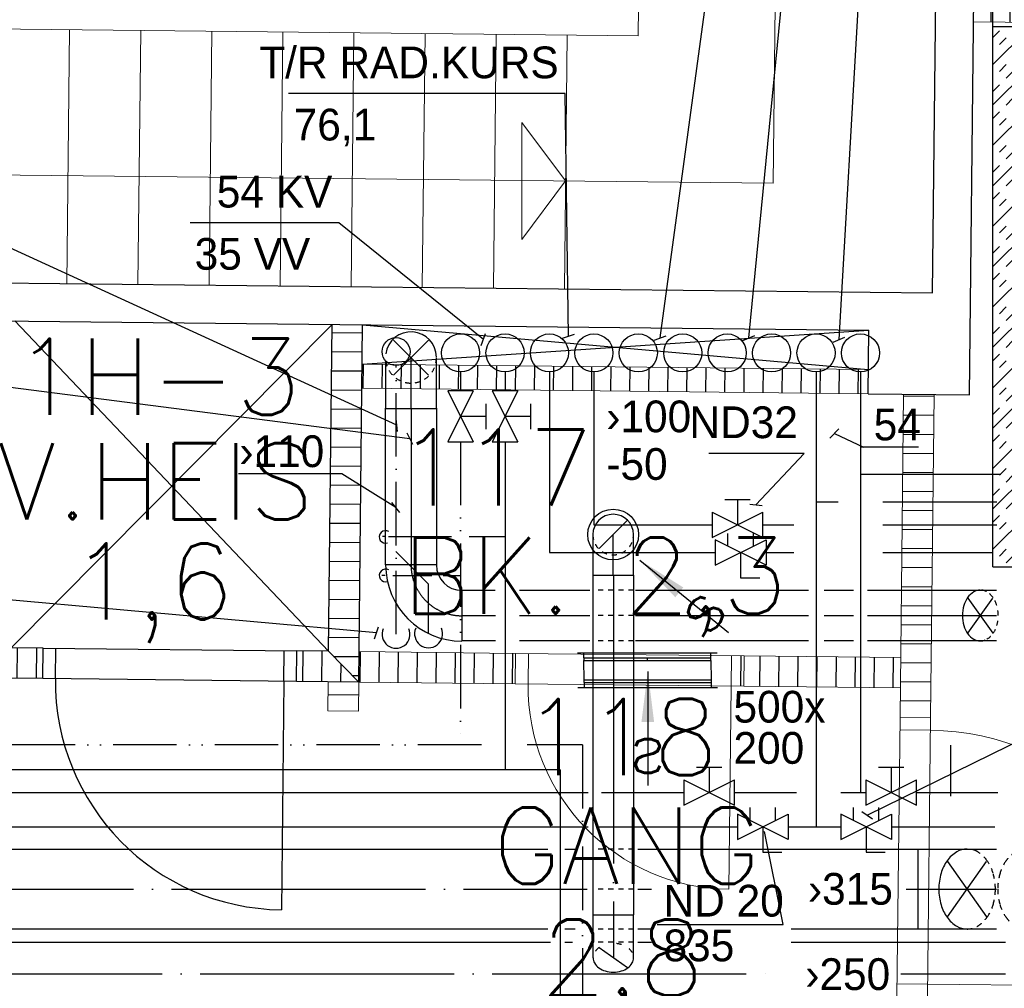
# Model space of a CAD drawing. Header units: millimetres. Extents: x 0 to 84060, y 0 to 52805.
# Tile 48 of 60: x 52435 to 56313, y 44675 to 48490. Entities that reach past the tile are written whole.
import ezdxf
from ezdxf.enums import TextEntityAlignment as Align

# ---------------------------------------------------------------- set-up
doc = ezdxf.new("R2010")
doc.units = ezdxf.units.MM
doc.header["$LTSCALE"] = 50
doc.header["$MEASUREMENT"] = 0
doc.header["$PDMODE"] = 1
for name, pattern in [('2V-CENT', [23, 20, -1.5, 0, -1.5]), ('CENTRUMLINJE', [27, 20, -3, 1, -3]), ('V-GOMD', [0.8, 0.4, -0.4]), ('V-KV', [2, 1, 1]), ('V-SPV', [7, 5, -1, 0, -1]), ('V-V', [2, 1, 1]), ('V-VV', [8, 5, -1, 0, -1, 0, -1])]:
    doc.linetypes.add(name, pattern=pattern)
doc.layers.get('0').update_dxf_attribs({"linetype": 'CONTINUOUS'})
for name, color, linetype in [('20601A200D001$0$243-Dører', 7, 'CONTINUOUS'), ('20601A200D001$0$832-Romtekst', 7, 'CONTINUOUS'), ('20601A200D001$0$A12-HEL4', 251, 'CONTINUOUS'), ('20601A200D001$0$A24-HEL1', 252, 'CONTINUOUS'), ('20601A200D001$0$A24-HEL2', 252, 'CONTINUOUS'), ('20601A200D001$0$A24-SKR1', 251, 'CONTINUOUS'), ('20601A200D001$0$A62-HEL1', 251, 'CONTINUOUS'), ('20601A200D001$0$A62-HEL2', 252, 'CONTINUOUS'), ('20601A200D001$0$A62-SKR1', 7, 'CONTINUOUS'), ('V060-', 3, 'CONTINUOUS'), ('V061-', 1, 'CONTINUOUS'), ('V070-', 3, 'CONTINUOUS'), ('V071-', 1, 'CONTINUOUS'), ('V080-', 3, 'CONTINUOUS'), ('V081', 1, 'CONTINUOUS'), ('V090-', 2, 'CONTINUOUS'), ('V091-', 1, 'CONTINUOUS'), ('V100-', 6, 'CONTINUOUS'), ('V101', 3, 'CONTINUOUS'), ('V101-', 1, 'CONTINUOUS'), ('V110-', 6, 'CONTINUOUS'), ('V111', 3, 'CONTINUOUS'), ('V111-', 1, 'CONTINUOUS'), ('xref', 7, 'CENTRUMLINJE')]:
    doc.layers.add(name, color=color, linetype=linetype)
doc.styles.add('20601A200D001$0$STANDARD', font='ROMANS.SHX')
doc.styles.add('FISO', font='fiso')
doc.styles.add('ISO', font='ISO')
doc.styles.add('SIMPLEX', font='SIMPLEX')

# ---------------------------------------------------------------- blocks, each defined once
blk = doc.blocks.new('CBOJ90_NB', base_point=(86107.402, 31352.24))
at = {"color": 0, "linetype": 'ByBlock'}
blk.add_line((86106.402, 31352.24), (86107.402, 31352.24), dxfattribs=at)
blk = doc.blocks.new('FLCG90', base_point=(0, 3))
at = {"color": 1, "linetype": 'V-GOMD'}
blk.add_line((-0.346, 2.654), (0.346, 3.346), dxfattribs=at)
blk = doc.blocks.new('TLCG45', base_point=(6, 5))
at = {"color": 1, "linetype": 'V-GOMD'}
for p, q in [((5.756, 5.346), (6.244, 4.654)), ((5.756, 4.654), (6.244, 5.346))]:
    blk.add_line(p, q, dxfattribs=at)
blk = doc.blocks.new('CBOJ45_N', base_point=(16234.561, 22609))
at = {"color": 0, "linetype": 'ByBlock'}
blk.add_line((16233.5, 22609), (16234.561, 22609), dxfattribs=at)
blk = doc.blocks.new('FLCG45', base_point=(6, 3))
at = {"color": 1, "linetype": 'V-GOMD'}
blk.add_line((5.756, 2.654), (6.244, 3.346), dxfattribs=at)
blk = doc.blocks.new('CIRC_P', base_point=(16254, 22587))
blk.add_circle((16254, 22587), 0.5)
blk = doc.blocks.new('V420', base_point=(455, 404.5))
blk.add_line((455, 404.5), (464, 404.5))
blk.add_solid([(455, 404.5), (459, 405), (459, 404)])
blk = doc.blocks.new('V422', base_point=(16230, 22585))
blk.add_blockref('V420', (16230, 22585))
at = {"style": 'SIMPLEX'}
blk.add_text('s', height=4, rotation=90, dxfattribs=at).set_placement((16238, 22585), align=Align.CENTER)
blk = doc.blocks.new('VUN')
at = {"color": 0}
blk.add_circle((0, 0), 0.5, dxfattribs=at)
blk = doc.blocks.new('CBOJ90_PB', base_point=(86107, 31352))
at = {"color": 0, "linetype": 'ByBlock'}
blk.add_arc((86106, 31353), 1, 270, 360, dxfattribs=at)
blk = doc.blocks.new('KBOJ90_PB', base_point=(86107, 31352))
at = {"color": 0, "linetype": 'ByBlock'}
for p, q in [((86106.5, 31353), (86107.5, 31353)), ((86106, 31352.5), (86106, 31351.5))]:
    blk.add_line(p, q, dxfattribs=at)
for radius in [1.5, 0.5]:
    blk.add_arc((86106, 31353), radius, 270, 360, dxfattribs=at)
blk = doc.blocks.new('3BOJ90_PB', base_point=(86107, 31352))
for p in [(86107, 31353), (86106, 31352)]:
    blk.add_point(p)
at = {"color": 1, "linetype": '2V-CENT'}
blk.add_blockref('CBOJ90_PB', (86107, 31352), dxfattribs=at)
at = {"color": 0, "linetype": 'ByBlock'}
blk.add_blockref('KBOJ90_PB', (86107, 31352), dxfattribs=at)
at = {"style": 'ISO', "flags": 3}
blk.add_attdef('0', (86107, 31352), '', height=1, dxfattribs=at)
blk = doc.blocks.new('VAGG_P', base_point=(16250.5, 22586.5))
for p, q in [((16250, 22587.5), (16251, 22587.5)), ((16250, 22587.5), (16250, 22586.5)), ((16251, 22587.5), (16251, 22586.5))]:
    blk.add_line(p, q)
at = {"color": 6}
blk.add_line((16249.95, 22586.5), (16251.05, 22586.5), dxfattribs=at)
blk = doc.blocks.new('V421', base_point=(455.5, 404.5))
at = {"rotation": 180}
blk.add_blockref('V420', (464.5, 404.5), dxfattribs=at)
blk = doc.blocks.new('V423', base_point=(16230, 22583))
blk.add_blockref('V421', (16230, 22583))
at = {"style": 'SIMPLEX'}
blk.add_text('s', height=4, rotation=270, dxfattribs=at).set_placement((16231, 22583), align=Align.CENTER)
blk = doc.blocks.new('C3A', base_point=(16246, 22590.5))
at = {"color": 0, "linetype": 'ByBlock'}
blk.add_line((16247, 22590.5), (16246, 22590.5), dxfattribs=at)
blk = doc.blocks.new('K3A', base_point=(16246, 22590.5))
at = {"color": 0, "linetype": 'ByBlock'}
for p, q in [((16246, 22591), (16247, 22591)), ((16247, 22591), (16247, 22590)), ((16247, 22590), (16246, 22590))]:
    blk.add_line(p, q, dxfattribs=at)
blk = doc.blocks.new('33A', base_point=(16246, 22590.5))
blk.add_point((16247, 22590.5))
at = {"color": 0, "linetype": 'ByBlock'}
blk.add_blockref('K3A', (16246, 22590.5), dxfattribs=at)
at = {"color": 1, "linetype": '2V-CENT'}
blk.add_blockref('C3A', (16246, 22590.5), dxfattribs=at)
at = {"style": 'SIMPLEX', "flags": 3}
blk.add_attdef('0', (16246, 22590.5), '', height=1, dxfattribs=at)
blk = doc.blocks.new('*X134')
at = {"color": 0}
for p, q in [((56268.3, 47995.2), (56736.4, 48463.3)), ((56268.3, 48154.3), (56577.3, 48463.3)), ((56268.3, 48313.4), (56418.2, 48463.3)), ((56268.3, 48419.5), (56294.5, 48445.7)), ((56347.6, 48445.7), (56365.2, 48463.3)), ((56453.6, 48445.7), (56471.3, 48463.3)), ((56480.2, 48419.1), (56506.7, 48445.7)), ((56586.2, 48419.1), (56612.7, 48445.7)), ((56665.8, 48445.7), (56683.4, 48463.3)), ((56294.5, 48392.6), (56321.1, 48419.1)), ((56400.6, 48392.6), (56427.1, 48419.1)), ((56612.7, 48392.6), (56639.3, 48419.1)), ((56718.8, 48392.6), (56745.3, 48419.1)), ((56347.6, 48339.6), (56374.1, 48366.1)), ((56427.1, 48366.1), (56453.6, 48392.6)), ((56533.2, 48366.1), (56559.7, 48392.6)), ((56559.7, 48339.6), (56586.2, 48366.1)), ((56665.8, 48339.6), (56692.3, 48366.1)), ((56745.3, 48366.1), (56768.3, 48389.1)), ((56268.3, 47836.1), (56768.3, 48336.1)), ((56374.1, 48313.1), (56400.6, 48339.6)), ((56480.2, 48313.1), (56506.7, 48339.6)), ((56692.3, 48313.1), (56718.8, 48339.6)), ((56294.5, 48286.6), (56321.1, 48313.1)), ((56321.1, 48260), (56347.6, 48286.6)), ((56427.1, 48260), (56453.6, 48286.6)), ((56506.7, 48286.6), (56533.2, 48313.1)), ((56612.7, 48286.6), (56639.3, 48313.1)), ((56639.3, 48260), (56665.8, 48286.6)), ((56453.6, 48233.5), (56480.2, 48260)), ((56559.7, 48233.5), (56586.2, 48260)), ((56745.3, 48260), (56768.3, 48283.1)), ((56268.3, 48207.3), (56294.5, 48233.5)), ((56374.1, 48207), (56400.6, 48233.5)), ((56400.6, 48180.5), (56427.1, 48207)), ((56506.7, 48180.5), (56533.2, 48207)), ((56586.2, 48207), (56612.7, 48233.5)), ((56692.3, 48207), (56718.8, 48233.5)), ((56718.8, 48180.5), (56745.3, 48207)), ((56268.3, 47677), (56768.3, 48177)), ((56321.1, 48154), (56347.6, 48180.5)), ((56533.2, 48154), (56559.7, 48180.5)), ((56639.3, 48154), (56665.8, 48180.5)), ((56347.6, 48127.5), (56374.1, 48154)), ((56453.6, 48127.5), (56480.2, 48154)), ((56665.8, 48127.5), (56692.3, 48154)), ((56268.3, 48101.3), (56294.5, 48127.5)), ((56294.5, 48074.4), (56321.1, 48100.9)), ((56400.6, 48074.4), (56427.1, 48100.9)), ((56480.2, 48100.9), (56506.7, 48127.5)), ((56586.2, 48100.9), (56612.7, 48127.5)), ((56612.7, 48074.4), (56639.3, 48100.9)), ((56718.8, 48074.4), (56745.3, 48100.9)), ((56427.1, 48047.9), (56453.6, 48074.4)), ((56533.2, 48047.9), (56559.7, 48074.4)), ((56745.3, 48047.9), (56768.3, 48070.9)), ((56268.3, 47517.9), (56768.3, 48017.9)), ((56347.6, 48021.4), (56374.1, 48047.9)), ((56374.1, 47994.9), (56400.6, 48021.4)), ((56480.2, 47994.9), (56506.7, 48021.4)), ((56559.7, 48021.4), (56586.2, 48047.9)), ((56665.8, 48021.4), (56692.3, 48047.9)), ((56692.3, 47994.9), (56718.8, 48021.4)), ((56294.5, 47968.4), (56321.1, 47994.9)), ((56506.7, 47968.4), (56533.2, 47994.9)), ((56612.7, 47968.4), (56639.3, 47994.9)), ((56321.1, 47941.8), (56347.6, 47968.4)), ((56427.1, 47941.8), (56453.6, 47968.4)), ((56453.6, 47915.3), (56480.2, 47941.8)), ((56559.7, 47915.3), (56586.2, 47941.8)), ((56639.3, 47941.8), (56665.8, 47968.4)), ((56745.3, 47941.8), (56768.3, 47964.9)), ((56268.3, 47889.1), (56294.5, 47915.3)), ((56374.1, 47888.8), (56400.6, 47915.3)), ((56586.2, 47888.8), (56612.7, 47915.3)), ((56692.3, 47888.8), (56718.8, 47915.3)), ((56268.3, 47358.8), (56768.3, 47858.8)), ((56321.1, 47835.8), (56347.6, 47862.3)), ((56400.6, 47862.3), (56427.1, 47888.8)), ((56506.7, 47862.3), (56533.2, 47888.8)), ((56533.2, 47835.8), (56559.7, 47862.3)), ((56639.3, 47835.8), (56665.8, 47862.3)), ((56718.8, 47862.3), (56745.3, 47888.8)), ((56347.6, 47809.3), (56374.1, 47835.8)), ((56453.6, 47809.3), (56480.2, 47835.8)), ((56665.8, 47809.3), (56692.3, 47835.8)), ((56268.3, 47783.1), (56294.5, 47809.3)), ((56294.5, 47756.2), (56321.1, 47782.7)), ((56400.6, 47756.2), (56427.1, 47782.7)), ((56480.2, 47782.7), (56506.7, 47809.3)), ((56586.2, 47782.7), (56612.7, 47809.3)), ((56612.7, 47756.2), (56639.3, 47782.7)), ((56718.8, 47756.2), (56745.3, 47782.7)), ((56427.1, 47729.7), (56453.6, 47756.2)), ((56533.2, 47729.7), (56559.7, 47756.2)), ((56745.3, 47729.7), (56768.3, 47752.7)), ((56347.6, 47703.2), (56374.1, 47729.7)), ((56374.1, 47676.7), (56400.6, 47703.2)), ((56480.2, 47676.7), (56506.7, 47703.2)), ((56559.7, 47703.2), (56586.2, 47729.7)), ((56665.8, 47703.2), (56692.3, 47729.7)), ((56692.3, 47676.7), (56718.8, 47703.2)), ((56268.3, 47199.7), (56768.3, 47699.7)), ((56294.5, 47650.2), (56321.1, 47676.7)), ((56506.7, 47650.2), (56533.2, 47676.7)), ((56612.7, 47650.2), (56639.3, 47676.7)), ((56321.1, 47623.6), (56347.6, 47650.2)), ((56427.1, 47623.6), (56453.6, 47650.2)), ((56639.3, 47623.6), (56665.8, 47650.2)), ((56745.3, 47623.6), (56768.3, 47646.7)), ((56268.3, 47570.9), (56294.5, 47597.1)), ((56374.1, 47570.6), (56400.6, 47597.1)), ((56453.6, 47597.1), (56480.2, 47623.6)), ((56559.7, 47597.1), (56586.2, 47623.6)), ((56586.2, 47570.6), (56612.7, 47597.1)), ((56692.3, 47570.6), (56718.8, 47597.1)), ((56400.6, 47544.1), (56427.1, 47570.6)), ((56506.7, 47544.1), (56533.2, 47570.6)), ((56718.8, 47544.1), (56745.3, 47570.6)), ((56268.3, 47040.6), (56768.3, 47540.6)), ((56321.1, 47517.6), (56347.6, 47544.1)), ((56347.6, 47491.1), (56374.1, 47517.6)), ((56453.6, 47491.1), (56480.2, 47517.6)), ((56533.2, 47517.6), (56559.7, 47544.1)), ((56639.3, 47517.6), (56665.8, 47544.1)), ((56665.8, 47491.1), (56692.3, 47517.6)), ((56268.3, 47464.9), (56294.5, 47491.1)), ((56480.2, 47464.5), (56506.7, 47491.1)), ((56586.2, 47464.5), (56612.7, 47491.1)), ((56294.5, 47438), (56321.1, 47464.5)), ((56400.6, 47438), (56427.1, 47464.5)), ((56427.1, 47411.5), (56453.6, 47438)), ((56533.2, 47411.5), (56559.7, 47438)), ((56612.7, 47438), (56639.3, 47464.5)), ((56718.8, 47438), (56745.3, 47464.5)), ((56745.3, 47411.5), (56768.3, 47434.5)), ((56347.6, 47385), (56374.1, 47411.5)), ((56559.7, 47385), (56586.2, 47411.5)), ((56665.8, 47385), (56692.3, 47411.5)), ((56268.3, 46881.5), (56768.3, 47381.5)), ((56294.5, 47332), (56321.1, 47358.5)), ((56374.1, 47358.5), (56400.6, 47385)), ((56480.2, 47358.5), (56506.7, 47385)), ((56506.7, 47332), (56533.2, 47358.5)), ((56612.7, 47332), (56639.3, 47358.5)), ((56692.3, 47358.5), (56718.8, 47385)), ((56321.1, 47305.4), (56347.6, 47332)), ((56427.1, 47305.4), (56453.6, 47332)), ((56639.3, 47305.4), (56665.8, 47332)), ((56745.3, 47305.4), (56768.3, 47328.5)), ((56268.3, 47252.7), (56294.5, 47278.9)), ((56374.1, 47252.4), (56400.6, 47278.9)), ((56453.6, 47278.9), (56480.2, 47305.4)), ((56559.7, 47278.9), (56586.2, 47305.4)), ((56586.2, 47252.4), (56612.7, 47278.9)), ((56692.3, 47252.4), (56718.8, 47278.9)), ((56400.6, 47225.9), (56427.1, 47252.4)), ((56506.7, 47225.9), (56533.2, 47252.4)), ((56718.8, 47225.9), (56745.3, 47252.4)), ((56268.3, 46722.4), (56768.3, 47222.4)), ((56321.1, 47199.4), (56347.6, 47225.9)), ((56347.6, 47172.9), (56374.1, 47199.4)), ((56453.6, 47172.9), (56480.2, 47199.4)), ((56533.2, 47199.4), (56559.7, 47225.9)), ((56639.3, 47199.4), (56665.8, 47225.9)), ((56665.8, 47172.9), (56692.3, 47199.4)), ((56268.3, 47146.7), (56294.5, 47172.9)), ((56480.2, 47146.3), (56506.7, 47172.9)), ((56586.2, 47146.3), (56612.7, 47172.9)), ((56294.5, 47119.8), (56321.1, 47146.3)), ((56400.6, 47119.8), (56427.1, 47146.3)), ((56612.7, 47119.8), (56639.3, 47146.3)), ((56718.8, 47119.8), (56745.3, 47146.3)), ((56347.6, 47066.8), (56374.1, 47093.3)), ((56427.1, 47093.3), (56453.6, 47119.8)), ((56533.2, 47093.3), (56559.7, 47119.8)), ((56559.7, 47066.8), (56586.2, 47093.3)), ((56665.8, 47066.8), (56692.3, 47093.3)), ((56745.3, 47093.3), (56768.3, 47116.3)), ((56268.3, 46563.3), (56768.3, 47063.3)), ((56374.1, 47040.3), (56400.6, 47066.8)), ((56480.2, 47040.3), (56506.7, 47066.8)), ((56692.3, 47040.3), (56718.8, 47066.8)), ((56294.5, 47013.8), (56321.1, 47040.3)), ((56321.1, 46987.2), (56347.6, 47013.8)), ((56427.1, 46987.2), (56453.6, 47013.8)), ((56506.7, 47013.8), (56533.2, 47040.3)), ((56612.7, 47013.8), (56639.3, 47040.3)), ((56639.3, 46987.2), (56665.8, 47013.8)), ((56745.3, 46987.2), (56768.3, 47010.3)), ((56453.6, 46960.7), (56480.2, 46987.2)), ((56559.7, 46960.7), (56586.2, 46987.2)), ((56268.3, 46934.5), (56294.5, 46960.7)), ((56374.1, 46934.2), (56400.6, 46960.7)), ((56400.6, 46907.7), (56427.1, 46934.2)), ((56506.7, 46907.7), (56533.2, 46934.2)), ((56586.2, 46934.2), (56612.7, 46960.7)), ((56692.3, 46934.2), (56718.8, 46960.7)), ((56718.8, 46907.7), (56745.3, 46934.2)), ((56268.3, 46404.2), (56768.3, 46904.2)), ((56321.1, 46881.2), (56347.6, 46907.7)), ((56533.2, 46881.2), (56559.7, 46907.7)), ((56639.3, 46881.2), (56665.8, 46907.7)), ((56268.3, 46828.5), (56294.5, 46854.7)), ((56347.6, 46854.7), (56374.1, 46881.2)), ((56453.6, 46854.7), (56480.2, 46881.2)), ((56480.2, 46828.1), (56506.7, 46854.7)), ((56586.2, 46828.1), (56612.7, 46854.7)), ((56665.8, 46854.7), (56692.3, 46881.2)), ((56294.5, 46801.6), (56321.1, 46828.1)), ((56400.6, 46801.6), (56427.1, 46828.1)), ((56612.7, 46801.6), (56639.3, 46828.1)), ((56718.8, 46801.6), (56745.3, 46828.1)), ((56347.6, 46748.6), (56374.1, 46775.1)), ((56427.1, 46775.1), (56453.6, 46801.6)), ((56533.2, 46775.1), (56559.7, 46801.6)), ((56559.7, 46748.6), (56586.2, 46775.1)), ((56665.8, 46748.6), (56692.3, 46775.1)), ((56745.3, 46775.1), (56768.3, 46798.1)), ((56357.9, 46334.6), (56768.3, 46745.1)), ((56374.1, 46722.1), (56400.6, 46748.6)), ((56480.2, 46722.1), (56506.7, 46748.6)), ((56692.3, 46722.1), (56718.8, 46748.6)), ((56294.5, 46695.6), (56321.1, 46722.1)), ((56321.1, 46669), (56347.6, 46695.6)), ((56427.1, 46669), (56453.6, 46695.6)), ((56506.7, 46695.6), (56533.2, 46722.1)), ((56612.7, 46695.6), (56639.3, 46722.1)), ((56639.3, 46669), (56665.8, 46695.6)), ((56453.6, 46642.5), (56480.2, 46669)), ((56559.7, 46642.5), (56586.2, 46669)), ((56745.3, 46669), (56768.3, 46692.1)), ((56268.3, 46616.3), (56294.5, 46642.5)), ((56374.1, 46616), (56400.6, 46642.5)), ((56586.2, 46616), (56612.7, 46642.5)), ((56692.3, 46616), (56718.8, 46642.5)), ((56321.1, 46563), (56347.6, 46589.5)), ((56400.6, 46589.5), (56427.1, 46616)), ((56506.7, 46589.5), (56533.2, 46616)), ((56516.9, 46334.6), (56768.3, 46586)), ((56533.2, 46563), (56559.7, 46589.5)), ((56639.3, 46563), (56665.8, 46589.5)), ((56718.8, 46589.5), (56745.3, 46616)), ((56347.6, 46536.5), (56374.1, 46563)), ((56453.6, 46536.5), (56480.2, 46563)), ((56665.8, 46536.5), (56692.3, 46563)), ((56268.3, 46510.3), (56294.5, 46536.5)), ((56294.5, 46483.4), (56321.1, 46509.9)), ((56400.6, 46483.4), (56427.1, 46509.9)), ((56480.2, 46509.9), (56506.7, 46536.5)), ((56586.2, 46509.9), (56612.7, 46536.5)), ((56612.7, 46483.4), (56639.3, 46509.9)), ((56718.8, 46483.4), (56745.3, 46509.9)), ((56427.1, 46456.9), (56453.6, 46483.4)), ((56533.2, 46456.9), (56559.7, 46483.4)), ((56745.3, 46456.9), (56768.3, 46479.9)), ((56347.6, 46430.4), (56374.1, 46456.9)), ((56374.1, 46403.9), (56400.6, 46430.4)), ((56480.2, 46403.9), (56506.7, 46430.4)), ((56559.7, 46430.4), (56586.2, 46456.9)), ((56665.8, 46430.4), (56692.3, 46456.9)), ((56676, 46334.6), (56768.3, 46426.9)), ((56692.3, 46403.9), (56718.8, 46430.4)), ((56294.5, 46377.4), (56321.1, 46403.9)), ((56506.7, 46377.4), (56533.2, 46403.9)), ((56612.7, 46377.4), (56639.3, 46403.9)), ((56321.1, 46350.8), (56347.6, 46377.4)), ((56427.1, 46350.8), (56453.6, 46377.4)), ((56463.9, 46334.6), (56480.2, 46350.8)), ((56570, 46334.6), (56586.2, 46350.8)), ((56639.3, 46350.8), (56665.8, 46377.4)), ((56745.3, 46350.8), (56768.3, 46373.9))]:
    blk.add_line(p, q, dxfattribs=at)
blk = doc.blocks.new('*X166')
at = {"color": 0}
for p, q in [((67860.9, 47038.4), (67862, 47133.4)), ((67935.9, 47037.5), (67937, 47132.5)), ((68010.9, 47036.7), (68012, 47131.7)), ((68085.9, 47035.9), (68086.9, 47130.9)), ((68160.9, 47035.1), (68161.9, 47130.1)), ((68235.9, 47034.3), (68236.9, 47129.3)), ((68310.9, 47033.5), (68311.9, 47128.4)), ((68385.9, 47032.6), (68386.9, 47127.6)), ((68460.9, 47031.8), (68461.9, 47126.8)), ((68535.9, 47031), (68536.9, 47126)), ((68610.9, 47030.2), (68611.9, 47125.2)), ((68685.9, 47029.4), (68686.9, 47124.4)), ((68760.9, 47028.5), (68761.9, 47123.5)), ((68835.9, 47027.7), (68836.9, 47122.7)), ((68910.9, 47026.9), (68911.9, 47121.9)), ((68985.9, 47026.1), (68986.9, 47121.1)), ((69060.9, 47025.3), (69061.9, 47120.3)), ((69135.8, 47024.5), (69136.9, 47119.5)), ((69210.8, 47023.6), (69211.9, 47118.6)), ((69285.8, 47022.8), (69286.9, 47117.8)), ((69360.8, 47022), (69361.9, 47117)), ((69435.8, 47021.2), (69436.9, 47116.2)), ((69510.8, 47020.4), (69511.9, 47115.4)), ((69585.8, 47019.5), (69586.9, 47114.5)), ((69660.8, 47018.7), (69661.9, 47113.7)), ((69735.8, 47017.9), (69736.8, 47112.9)), ((69810.8, 47017.1), (69811.8, 47112.1))]:
    blk.add_line(p, q, dxfattribs=at)
blk = doc.blocks.new('*X168')
at = {"color": 0}
for p, q in [((69989.2, 47008), (70109.2, 47006.7)), ((69988.3, 46933), (70108.3, 46931.7)), ((69987.5, 46858), (70107.5, 46856.7)), ((69986.7, 46783), (70106.7, 46781.7)), ((69985.9, 46708), (70105.9, 46706.7)), ((69985.1, 46633), (70105.1, 46631.7)), ((69984.3, 46558), (70104.2, 46556.7)), ((69983.4, 46483), (70103.4, 46481.7)), ((69982.6, 46408), (70102.6, 46406.7)), ((69981.8, 46333), (70101.8, 46331.7)), ((69981, 46258), (70101, 46256.7)), ((69980.2, 46183), (70100.2, 46181.7)), ((69979.3, 46108.1), (70099.3, 46106.7)), ((69978.5, 46033.1), (70098.5, 46031.7)), ((69977.7, 45958.1), (70097.7, 45956.8)), ((69976.9, 45883.1), (70096.9, 45881.8)), ((69976.1, 45808.1), (70096.1, 45806.8))]:
    blk.add_line(p, q, dxfattribs=at)
blk = doc.blocks.new('*X170')
at = {"color": 0}
for p, q in [((67722.8, 45832.6), (67842.8, 45831.3)), ((67709.7, 44632.7), (67829.7, 44631.4)), ((67708.9, 44557.7), (67828.8, 44556.4))]:
    blk.add_line(p, q, dxfattribs=at)
blk = doc.blocks.new('*X173')
at = {"color": 0}
for p, q in [((67738.3, 47257.6), (67858.3, 47256.3)), ((67737.5, 47182.6), (67857.5, 47181.3)), ((67736.7, 47107.6), (67856.7, 47106.3)), ((67735.8, 47032.6), (67855.8, 47031.3)), ((67735, 46957.6), (67855, 46956.3)), ((67734.2, 46882.6), (67854.2, 46881.3)), ((67733.4, 46807.6), (67853.4, 46806.3)), ((67732.6, 46732.6), (67852.6, 46731.3)), ((67731.8, 46657.6), (67851.8, 46656.3)), ((67730.9, 46582.6), (67850.9, 46581.3)), ((67730.1, 46507.6), (67850.1, 46506.3)), ((67729.3, 46432.6), (67849.3, 46431.3)), ((67728.5, 46357.6), (67848.5, 46356.3)), ((67727.7, 46282.6), (67847.7, 46281.3)), ((67726.9, 46207.6), (67846.8, 46206.3)), ((67726, 46132.6), (67846, 46131.3)), ((67725.2, 46057.6), (67845.2, 46056.3)), ((67744, 45982.4), (67844.4, 45981.3)), ((67818.2, 45906.6), (67843.6, 45906.3))]:
    blk.add_line(p, q, dxfattribs=at)
blk = doc.blocks.new('*X174')
at = {"color": 0}
for p, q in [((66498.4, 45895.7), (66499.7, 46015.6)), ((66573.4, 45894.8), (66574.7, 46014.8)), ((67623.3, 45883.4), (67624.6, 46003.4)), ((67698.3, 45882.6), (67699.6, 46002.6)), ((66423.4, 45896.5), (66424.1, 45966.5)), ((67773.3, 45881.7), (67774.1, 45951.7))]:
    blk.add_line(p, q, dxfattribs=at)
blk = doc.blocks.new('*X175')
at = {"color": 0}
for p, q in [((67848.3, 45880.9), (67849.6, 46000.9)), ((67923.3, 45880.1), (67924.6, 46000.1)), ((67998.3, 45879.3), (67999.6, 45999.3)), ((68073.3, 45878.5), (68074.6, 45998.5)), ((68148.3, 45877.7), (68149.6, 45997.7)), ((68223.3, 45876.8), (68224.6, 45996.8)), ((68298.3, 45876), (68299.6, 45996)), ((68373.3, 45875.2), (68374.6, 45995.2)), ((68448.3, 45874.4), (68449.6, 45994.4)), ((69348.2, 45864.6), (69349.5, 45984.6)), ((69423.2, 45863.8), (69424.5, 45983.7)), ((69498.2, 45862.9), (69499.5, 45982.9)), ((69573.2, 45862.1), (69574.5, 45982.1)), ((69648.2, 45861.3), (69649.5, 45981.3)), ((69723.2, 45860.5), (69724.5, 45980.5)), ((69798.2, 45859.7), (69799.5, 45979.7)), ((69873.2, 45858.8), (69874.5, 45978.8)), ((69948.2, 45858), (69949.5, 45978))]:
    blk.add_line(p, q, dxfattribs=at)
blk = doc.blocks.new('*X182')
at = {"color": 0}
for p, q in [((70332.4, 48311.5), (70333.7, 48431.5)), ((70407.4, 48310.7), (70408.7, 48430.7)), ((70482.4, 48309.9), (70483.7, 48429.9)), ((70557.4, 48309.1), (70558.7, 48429)), ((70632.4, 48308.2), (70633.7, 48428.2)), ((70707.4, 48307.4), (70708.7, 48427.4)), ((70782.4, 48306.6), (70783.7, 48426.6)), ((70857.4, 48305.8), (70858.7, 48425.8)), ((70932.4, 48305), (70933.7, 48425)), ((71007.3, 48304.1), (71008.7, 48424.1)), ((71082.3, 48303.3), (71083.7, 48423.3)), ((71157.3, 48302.5), (71158.6, 48422.5)), ((71232.3, 48301.7), (71233.6, 48421.7)), ((71307.3, 48300.9), (71308.6, 48420.9)), ((71382.3, 48300.1), (71383.6, 48420.1)), ((71457.3, 48299.2), (71458.6, 48419.2)), ((71532.3, 48298.4), (71533.6, 48418.4)), ((71607.3, 48297.6), (71608.6, 48417.6)), ((71682.3, 48296.8), (71683.6, 48416.8)), ((71757.3, 48296), (71758.6, 48416)), ((71832.3, 48295.2), (71833.6, 48415.1)), ((71907.3, 48294.3), (71908.6, 48414.3)), ((71982.3, 48293.5), (71983.6, 48413.5)), ((72057.3, 48292.7), (72058.6, 48412.7)), ((72132.3, 48291.9), (72133.6, 48411.9)), ((72207.3, 48291.1), (72207.9, 48347.1))]:
    blk.add_line(p, q, dxfattribs=at)
blk = doc.blocks.new('20601A200D001')
at = {"layer": '20601A200D001$0$243-Dører', "linetype": 'Continuous', "lineweight": 0, "ltscale": 1000}
for points in [[(152379.4375, 45994.25), (153279.39062, 45984.4375)], [(152428.125, 45873.71484), (152429.4375, 45993.70703)], [(153228.07812, 45864.98828), (153229.39062, 45984.98047)], [(153278.07812, 45864.44141), (152378.14062, 45874.25781)], [(153228.07812, 45864.98828), (153219.35938, 45065.03516)], [(153881.51562, 44642.78906), (153893.51562, 45742.72266)], [(154013.5, 45741.41406), (154001.51562, 44641.48047)], [(153892.96875, 45692.72656), (154012.96875, 45691.41797)], [(153882.0625, 44692.78516), (154002.0625, 44691.47656)], [(154002.0625, 44691.47656), (155002, 44680.57031)]]:
    blk.add_lwpolyline(points, dxfattribs=at)
at = {"layer": '20601A200D001$0$243-Dører', "color": 7, "linetype": 'Continuous', "lineweight": 0, "ltscale": 1000}
for centre, radius, start, end in [((153228.09815, 45865.00796), 800.02053, 179.37641903, 269.3741349), ((154002.04851, 44691.46673), 1000.01086, 359.37567546, 449.37431043)]:
    blk.add_arc(centre, radius, start, end, dxfattribs=at)
at = {"layer": '20601A200D001$0$A12-HEL4'}
for p, q in [((154021.74727, 47413.92507), (154049.01218, 49913.77639)), ((154167.37596, 47012.31296), (154199.00326, 49912.1405)), ((149622.00894, 47461.91131), (154021.74727, 47413.92507)), ((149620.37305, 47311.92023), (153770.12624, 47266.66048)), ((153767.39975, 47016.67535), (153770.12624, 47266.66048)), ((153767.39975, 47016.67535), (154167.37596, 47012.31296))]:
    blk.add_line(p, q, dxfattribs=at)
at = {"layer": '20601A200D001$0$A24-HEL1'}
for p, q in [((151776.79812, 47288.40094), (153768.43582, 47111.6697)), ((151775.1077, 47133.41016), (153770.12624, 47266.66048))]:
    blk.add_line(p, q, dxfattribs=at)
at = {"layer": '20601A200D001$0$A24-HEL1', "linetype": 'Continuous', "lineweight": 0, "ltscale": 1000}
for points in [[(152878.875, 49926.53906), (152862.51562, 48426.65625)], [(153409.375, 49250.72656), (153394.04688, 47845.82422)], [(150062.78125, 48457.19141), (152862.51562, 48426.65625)], [(150622.71875, 48451.08203), (150611.8125, 47451.11719)], [(150902.67188, 48448.03125), (150891.76562, 47448.0625)], [(151182.64062, 48444.97656), (151171.73438, 47445.00781)], [(151462.60938, 48441.92188), (151451.70312, 47441.95703)], [(151742.57812, 48438.87109), (151731.67188, 47438.90234)], [(152022.54688, 48435.81641), (152011.64062, 47435.84766)], [(152302.51562, 48432.76172), (152291.60938, 47432.79688)], [(152582.48438, 48429.70703), (152571.57812, 47429.74219)], [(153394.04688, 47845.82422), (150056.5, 47882.22266)]]:
    blk.add_lwpolyline(points, dxfattribs=at)
blk.add_lwpolyline([(152404.20312, 47854.74219), (152404.20312, 48084.74219), (152576.20312, 47854.74219), (152404.20312, 47624.74219)], close=True, dxfattribs=at)
at = {"layer": '20601A200D001$0$A24-HEL2', "color": 7, "linetype": 'Continuous', "lineweight": 0, "ltscale": 1000}
for points in [[(154183.40625, 48482.22656), (156183.28125, 48460.41406)], [(151775.10938, 47133.41016), (153768.4375, 47111.66797)], [(151774.07812, 47038.41406), (153767.40625, 47016.67578)], [(153893.51562, 45742.72266), (153907.39062, 47015.14844)], [(154013.5, 45741.41406), (154027.39062, 47013.83984)], [(152379.4375, 45994.25), (151762.75, 46000.97656)], [(152378.14062, 45874.25781), (152379.4375, 45994.25)], [(153278.07812, 45864.44141), (153279.39062, 45984.4375)], [(153896.07812, 45977.71094), (153279.39062, 45984.4375)], [(151641.45312, 45882.29297), (151640.20312, 45767.30078)], [(151761.45312, 45880.98438), (151760.1875, 45765.99219)], [(152378.14062, 45874.25781), (151761.45312, 45880.98438)], [(153894.76562, 45857.71875), (153278.07812, 45864.44141)], [(151640.20312, 45767.30078), (151760.1875, 45765.99219)], [(153893.51562, 45742.72266), (154013.5, 45741.41406)]]:
    blk.add_lwpolyline(points, dxfattribs=at)
at = {"layer": '20601A200D001$0$A62-HEL1'}
for p, q in [((151656.80526, 47289.70965), (150392.83817, 46015.91868)), ((150406.8796, 47303.34211), (151642.76406, 46002.30693)), ((150517.83074, 46014.55543), (151517.77126, 46003.64947)), ((150566.51905, 45894.01727), (150567.82776, 46014.01013)), ((151466.46552, 45884.2019), (151467.77424, 46004.19477)), ((151516.46255, 45883.6566), (150516.52202, 45894.56257)), ((151466.46552, 45884.2019), (151456.65015, 44984.25543))]:
    blk.add_line(p, q, dxfattribs=at)
blk.add_arc((151466.46552, 45884.2019), 900, 179.37512193, 269.37512193, dxfattribs=at)
at = {"layer": '20601A200D001$0$A62-HEL2'}
for p, q in [((151642.76383, 46002.28622), (151656.80526, 47289.70965)), ((151761.44798, 45880.98464), (151776.79812, 47288.40094)), ((150517.83074, 46014.55543), (150392.83817, 46015.91868)), ((150516.52202, 45894.56257), (150517.83074, 46014.55543)), ((151516.46255, 45883.6566), (151517.77126, 46003.64947)), ((151642.76383, 46002.28622), (151517.77126, 46003.64947)), ((150516.52202, 45894.56257), (150271.53659, 45897.23453)), ((151761.44798, 45880.98464), (151516.46255, 45883.6566))]:
    blk.add_line(p, q, dxfattribs=at)
at = {"layer": '20601A200D001$0$A62-SKR1'}
blk.add_line((151642.76383, 46002.28622), (151761.44798, 45880.98464), dxfattribs=at)
at = {"layer": '20601A200D001$0$A24-SKR1', "rotation": 359.9999999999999}
blk.add_blockref('*X182', (83920.00528, 169.96313), dxfattribs=at)
at = {"layer": '20601A200D001$0$A24-SKR1'}
for name in ['*X173', '*X166', '*X168', '*X174', '*X175', '*X170']:
    blk.add_blockref(name, (83918.15156, 0), dxfattribs=at)
at = {"layer": '20601A200D001$0$832-Romtekst', "color": 7, "linetype": 'Continuous', "style": '20601A200D001$0$STANDARD'}
for s, p in [('1H-3', (150402.85403, 46934.24751)), ('117', (151913.71025, 46575.94922)), ('V.HEIS', (150338.35307, 46521.89375)), ('1,6', (150625.48655, 46127.43615)), ('BK. 2,3', (151932.65769, 46150.26806)), ('118', (152406.18468, 45514.70933)), ('GANG', (152289.67204, 45086.73168)), ('2,8', (152477.97319, 44646.47451))]:
    blk.add_text(s, height=300, dxfattribs=at).set_placement(p)

msp = doc.modelspace()

# ---------------------------------------------------------------- linework, layer by layer
at = {"layer": 'V060-', "color": 1, "linetype": 'Continuous'}
for p, q in [((56268.3, 46334.6), (56268.3, 48762.5)), ((56268.3, 48463.3), (56768.3, 48463.3)), ((56268.3, 46334.6), (56768.3, 46334.6))]:
    msp.add_line(p, q, dxfattribs=at)
at = {"layer": 'V060-', "color": 3, "linetype": 'ByBlock'}
for p, q in [((53876.7, 47146.2), (53876.7, 46958.6)), ((54076.7, 46958.6), (54076.7, 47158.6)), ((53876.7, 46958.6), (54076.7, 46958.6)), ((54692.9, 46462), (54692.9, 46302)), ((54852.9, 46302), (54852.9, 46462)), ((54692.9, 46302), (54852.9, 46302)), ((54693.6, 44964.8), (54853.6, 44964.8)), ((54693.6, 44795.1), (54693.6, 44964.8)), ((54853.6, 44795.1), (54853.6, 44964.8))]:
    msp.add_line(p, q, dxfattribs=at)
at = {"layer": 'V060-', "linetype": 'Continuous'}
for p, q in [((53876.7, 46342.3), (53876.7, 46959.6)), ((54076.7, 46959.6), (54076.7, 46342.3)), ((54693.6, 46166.8), (54693.6, 46302.5)), ((54853.6, 46302.5), (54853.6, 46166.8)), ((54176.8, 46243), (54307.6, 46243)), ((54403.9, 46243), (54680.6, 46243)), ((54861.4, 46243), (55542.3, 46243)), ((55604.2, 46243), (55719.7, 46243)), ((55774.5, 46243), (56283, 46243)), ((54693.6, 44964.8), (54693.6, 46166.8)), ((54853.6, 46166.8), (54853.6, 44964.8)), ((54309.7, 46043), (54176.8, 46043)), ((54680.6, 46043), (54404, 46043)), ((55542.3, 46043), (54861.4, 46043)), ((55719.7, 46043), (55604.2, 46043)), ((56283, 46043), (55774.5, 46043)), ((54658.7, 45889.4), (54657.1, 45966.4)), ((55157.1, 45966.4), (55158.7, 45889.4)), ((51883.6, 45223.4), (54515.6, 45223.4)), ((54582.3, 45223.4), (54623.3, 45223.4)), ((54870.2, 45223.4), (56283, 45223.4)), ((54515.6, 44908.4), (51883.6, 44908.4)), ((54623.3, 44908.4), (54582.3, 44908.4)), ((54924.3, 44908.4), (54870.2, 44908.4)), ((56283, 44908.4), (55474.6, 44908.4)), ((51996.5, 44857), (54525.9, 44857)), ((54582.3, 44857), (54613, 44857)), ((54870.2, 44857), (54924.3, 44857)), ((55474.6, 44857), (56318.3, 44857))]:
    msp.add_line(p, q, dxfattribs=at)
at = {"layer": 'V060-', "color": 1, "linetype": '2V-CENT'}
for p, q in [((53976.7, 46959.6), (53976.7, 46342.3)), ((54773.6, 46302.5), (54773.6, 46166.8)), ((54773.6, 46166.8), (54773.6, 44964.8)), ((54176.8, 46143), (54309.5, 46143)), ((54403.9, 46143), (54680.6, 46143)), ((54861.4, 46143), (55542.3, 46143)), ((55604.2, 46143), (55719.7, 46143)), ((55774.5, 46143), (56283, 46143)), ((51883.6, 45065.9), (54671.1, 45065.9)), ((54870.2, 45065.9), (54924.3, 45065.9)), ((55926.3, 45065.9), (56283, 45065.9)), ((51996.5, 44732), (55422.1, 44732)), ((55905.3, 44732), (56318.3, 44732))]:
    msp.add_line(p, q, dxfattribs=at)
at = {"layer": 'V060-', "color": 1, "linetype": 'V-GOMD'}
for p, q in [((54853.6, 46243), (54693.6, 46243)), ((54853.6, 46143), (54693.6, 46143)), ((54853.6, 46043), (54693.6, 46043)), ((54853.6, 45223.4), (54693.6, 45223.4)), ((54853.6, 45065.9), (54693.6, 45065.9)), ((54853.6, 44908.4), (54693.6, 44908.4)), ((54853.6, 44857), (54693.6, 44857))]:
    msp.add_line(p, q, dxfattribs=at)
at = {"layer": 'V060-'}
for p, q in [((56101.8, 45632.1), (56101.8, 45432.1)), ((55973, 45223.4), (55973, 44908.4))]:
    msp.add_line(p, q, dxfattribs=at)
at = {"layer": 'V060-', "color": 3, "linetype": 'Continuous'}
msp.add_lwpolyline([(56219, 46243, 0.133256), (56193.3, 46236, 0.106756), (56169, 46213.7, 0.082828), (56154, 46182.6, 0.071352), (56148.3, 46143, 0.071352), (56154, 46103.4, 0.082828), (56169, 46072.3, 0.106756), (56193.3, 46050, 0.133256), (56219, 46043, 0.133256)], format="xyb", dxfattribs=at)
at = {"layer": 'V060-', "color": 3, "linetype": 'V-GOMD'}
for points in [[(56219, 46043, 0.133256), (56244.7, 46050, 0.106756), (56269, 46072.3, 0.082828), (56284, 46103.4, 0.071352), (56289.7, 46143, 0.071352), (56284, 46182.6, 0.082828), (56269, 46213.7, 0.106756), (56243, 46237.6, 0.15525), (56219, 46243, 0.133256)], [(56167, 44908.4, 0.133256), (56207.4, 44919.4, 0.106756), (56245.7, 44954.5, 0.082828), (56269.4, 45003.5, 0.071352), (56278.3, 45065.9, 0.071352), (56269.4, 45128.3, 0.082828), (56245.7, 45177.3, 0.106756), (56204.7, 45214.9, 0.15525), (56167, 45223.4, 0.133256)]]:
    msp.add_lwpolyline(points, format="xyb", dxfattribs=at)
at = {"layer": 'V060-', "color": 3, "linetype": 'ByBlock'}
for points in [[(56167, 45223.4, 0.133256), (56126.5, 45212.4, 0.106756), (56088.2, 45177.3, 0.082828), (56064.5, 45128.3, 0.071352), (56055.6, 45065.9, 0.071352), (56064.5, 45003.5, 0.082828), (56088.2, 44954.5, 0.106756), (56126.5, 44919.4, 0.133256), (56167, 44908.4, 0.133256)], [(54693.6, 44795.1, 0.133256), (54699.2, 44774.6, 0.106756), (54717, 44755.1, 0.082828), (54741.9, 44743.1, 0.071352), (54773.6, 44738.5, 0.071352), (54805.3, 44743.1, 0.082828), (54830.2, 44755.1, 0.106756), (54848, 44774.6, 0.133256), (54853.6, 44795.1, 0.133256)]]:
    msp.add_lwpolyline(points, format="xyb", dxfattribs=at)
at = {"layer": 'V060-', "color": 1, "linetype": 'V-GOMD'}
msp.add_lwpolyline([(56399, 45223.4, 0.133256), (56358.6, 45212.4, 0.106756), (56320.3, 45177.3, 0.082828), (56296.6, 45128.3, 0.071352), (56287.7, 45065.9, 0.071352), (56296.6, 45003.5, 0.082828), (56320.3, 44954.5, 0.106756), (56358.6, 44919.4, 0.133256), (56399, 44908.4, 0.133256)], format="xyb", dxfattribs=at)
at = {"layer": 'V060-', "linetype": 'Continuous'}
msp.add_arc((53976.7, 47160.6), 100, 0.0001, 172.2988, dxfattribs=at)
at = {"layer": 'V060-', "color": 3, "linetype": 'V-GOMD'}
for centre, radius, start, end in [((53976.7, 47158.6), 100, 187.7012, 359.9999), ((54772.9, 46462), 80, 179.9999, 359.9999), ((54755.7, 44780.5), 66.9, 125.2644, 149.6388), ((54773.6, 44738.9), 112.7, 73.6751, 90), ((54794, 44784), 62.5, 30.3612, 54.7356)]:
    msp.add_arc(centre, radius, start, end, dxfattribs=at)
at = {"layer": 'V060-', "color": 3, "linetype": 'ByBlock'}
msp.add_arc((54772.9, 46462), 80, 359.9999, 539.9999, dxfattribs=at)
at = {"layer": 'V061-'}
for p, q in [((53972.5, 46839.2), (52202, 47066.4)), ((53983.9, 46817), (53961, 46861.4))]:
    msp.add_line(p, q, dxfattribs=at)
at = {"layer": 'V080-', "linetype": 'V-VV'}
for p, q in [((54171.9, 47102.5), (54171.9, 47027.6)), ((54171.9, 46827.6), (54171.9, 45633.4)), ((53875, 46301.1), (53862.3, 46301.1)), ((53905.2, 46301.1), (54058.3, 46301.1)), ((54102.6, 46301.1), (54171.5, 46301.1)), ((54254.1, 45633.4), (52376, 45633.4)), ((54651.5, 45633.4), (54433.6, 45633.4)), ((54651.5, 45633.4), (54651.5, 41938.2))]:
    msp.add_line(p, q, dxfattribs=at)
at = {"layer": 'V080-', "linetype": 'V-KV'}
for p, q in [((54346.9, 47102.5), (54346.9, 47027.6)), ((54346.9, 46827.6), (54346.9, 45535.6)), ((53873.4, 46454.2), (53863.8, 46454.2)), ((53888.3, 46454.2), (54042.9, 46454.2)), ((54104.2, 46454.2), (54136.3, 46454.2)), ((54205.2, 46454.2), (54347.6, 46454.2)), ((54563.7, 45535.6), (51424.1, 45535.6)), ((54563.7, 45535.6), (54563.7, 41876.3))]:
    msp.add_line(p, q, dxfattribs=at)
at = {"layer": 'V080-', "color": 1}
for centre in [(53876.5, 46452.6), (53876.5, 46301.1)]:
    msp.add_arc(centre, 25, 59.8657, 288.7066, dxfattribs=at)
at = {"layer": 'V081'}
for p, q in [((53691.8, 47690.2), (53106.3, 47690.2)), ((54261.5, 47230), (53691.8, 47690.2))]:
    msp.add_line(p, q, dxfattribs=at)
at = {"layer": 'V081', "color": 1}
msp.add_line((54253.3, 47206.4), (54269.8, 47253.5), dxfattribs=at)
at = {"layer": 'V090-', "linetype": 'V-SPV'}
for p, q in [((53917.7, 46069.2), (53917.7, 47127.8)), ((54045.7, 46267), (53917.1, 46395.6)), ((54045.7, 46071), (54045.7, 46267))]:
    msp.add_line(p, q, dxfattribs=at)
at = {"layer": 'V090-', "color": 1}
for centre in [(53917.7, 46069.2), (54045.7, 46071)]:
    msp.add_arc(centre, 55, 156.4953, 383.5047, dxfattribs=at)
at = {"layer": 'V091-'}
for p, q in [((53920.8, 46892.4), (51856.8, 47837.9)), ((53923.2, 46867.5), (53918.5, 46917.3)), ((53703.9, 46700.8), (53296.9, 46700.8)), ((53916.7, 46568.7), (53703.9, 46700.8)), ((53932.6, 46549.5), (53900.8, 46588)), ((53840.6, 46075.1), (51919.9, 46247)), ((53832.9, 46051.3), (53848.2, 46098.9))]:
    msp.add_line(p, q, dxfattribs=at)
at = {"layer": 'V100-', "linetype": 'V-V'}
for p, q in [((54521.9, 47102.5), (54521.9, 46391.5)), ((54696.9, 47102.5), (54696.9, 46499.9)), ((54696.9, 46499.9), (55162.6, 46499.9)), ((55362.6, 46499.9), (55484.4, 46499.9)), ((55834.4, 46499.9), (56283.5, 46499.9)), ((54521.9, 46391.5), (55175, 46391.5)), ((55375, 46391.5), (55484.4, 46391.5)), ((55834.4, 46391.5), (56267.8, 46391.5))]:
    msp.add_line(p, q, dxfattribs=at)
at = {"layer": 'V100-', "color": 1}
for p, q in [((54221.9, 47027.6), (54121.9, 47027.6)), ((54121.9, 47027.6), (54221.9, 46827.6)), ((54221.9, 47027.6), (54121.9, 46827.6)), ((54396.9, 47027.6), (54296.9, 46827.6)), ((54296.9, 47027.6), (54396.9, 46827.6)), ((54396.9, 47027.6), (54296.9, 47027.6)), ((54271.9, 46977.6), (54271.9, 46877.6)), ((54446.9, 46977.6), (54446.9, 46877.6)), ((54271.9, 46927.6), (54171.9, 46927.6)), ((54446.9, 46927.6), (54346.9, 46927.6)), ((54121.9, 46827.6), (54221.9, 46827.6)), ((54296.9, 46827.6), (54396.9, 46827.6)), ((55212.6, 46599.9), (55312.6, 46599.9)), ((55262.6, 46599.9), (55262.6, 46499.9)), ((55162.6, 46549.9), (55162.6, 46449.9)), ((55162.6, 46449.9), (55362.6, 46549.9)), ((55162.6, 46549.9), (55362.6, 46449.9)), ((55362.6, 46449.9), (55362.6, 46549.9)), ((55225, 46416.5), (55225, 46466.5)), ((55325, 46416.5), (55325, 46466.5)), ((55375, 46341.5), (55175, 46441.5)), ((55175, 46341.5), (55375, 46441.5)), ((55175, 46441.5), (55175, 46341.5)), ((55375, 46441.5), (55375, 46341.5)), ((55275, 46391.5), (55275, 46291.5)), ((55275, 46291.5), (55350, 46291.5))]:
    msp.add_line(p, q, dxfattribs=at)
at = {"layer": 'V101', "color": 1}
for p, q in [((54958.6, 47236.6), (55159.7, 48715.2)), ((54583.3, 48199.3), (53494.2, 48199.3)), ((54596.7, 47243.3), (54583.3, 48199.3)), ((54573, 47235.4), (54620.4, 47251.3)), ((54935, 47228.4), (54982.2, 47244.9))]:
    msp.add_line(p, q, dxfattribs=at)
at = {"layer": 'V101-'}
for p, q in [((55525.6, 46781.8), (55149.3, 46781.8)), ((55335.4, 46579.3), (55525.6, 46781.8)), ((55310.6, 46581.9), (55360.3, 46576.6))]:
    msp.add_line(p, q, dxfattribs=at)
at = {"layer": 'V110-', "linetype": 'V-V'}
for p, q in [((55571.9, 47102.5), (55571.9, 45311.4)), ((55746.9, 47102.5), (55746.9, 45446)), ((55746.9, 46699.8), (56299.6, 46699.8)), ((55571.9, 46591.4), (55659.4, 46591.4)), ((55834.4, 46591.4), (56283.9, 46591.4)), ((51491, 45446), (54673.9, 45446)), ((54726.7, 45446), (54840, 45446)), ((54769.3, 45446), (55051.2, 45446)), ((55251.2, 45446), (55494.8, 45446)), ((55669.8, 45446), (55768.1, 45446)), ((55968.1, 45446), (56288.3, 45446)), ((51559.4, 45311.4), (54674.9, 45311.4)), ((54716.4, 45311.4), (54829.7, 45311.4)), ((54760.8, 45311.4), (55262.5, 45311.4)), ((55462.5, 45311.4), (55669.8, 45311.4)), ((55869.8, 45311.4), (56276.2, 45311.4))]:
    msp.add_line(p, q, dxfattribs=at)
at = {"layer": 'V110-', "color": 1}
for p, q in [((55101.2, 45546), (55201.2, 45546)), ((55151.2, 45546), (55151.2, 45446)), ((55818.1, 45546), (55918.1, 45546)), ((55868.1, 45546), (55868.1, 45446)), ((55051.2, 45496), (55251.2, 45396)), ((55051.2, 45396), (55251.2, 45496)), ((55051.2, 45496), (55051.2, 45396)), ((55251.2, 45396), (55251.2, 45496)), ((55768.1, 45496), (55968.1, 45396)), ((55768.1, 45396), (55968.1, 45496)), ((55768.1, 45496), (55768.1, 45396)), ((55968.1, 45396), (55968.1, 45496)), ((55312.5, 45336.4), (55312.5, 45386.4)), ((55412.5, 45336.4), (55412.5, 45386.4)), ((55719.8, 45336.4), (55719.8, 45386.4)), ((55819.8, 45336.4), (55819.8, 45386.4)), ((55262.5, 45361.4), (55262.5, 45261.4)), ((55262.5, 45261.4), (55462.5, 45361.4)), ((55462.5, 45261.4), (55262.5, 45361.4)), ((55462.5, 45361.4), (55462.5, 45261.4)), ((55669.8, 45361.4), (55669.8, 45261.4)), ((55669.8, 45261.4), (55869.8, 45361.4)), ((55869.8, 45261.4), (55669.8, 45361.4)), ((55869.8, 45361.4), (55869.8, 45261.4)), ((55362.5, 45311.4), (55362.5, 45211.4)), ((55769.8, 45311.4), (55769.8, 45211.4)), ((55362.5, 45211.4), (55437.5, 45211.4)), ((55769.8, 45211.4), (55844.8, 45211.4))]:
    msp.add_line(p, q, dxfattribs=at)
at = {"layer": 'V111', "color": 1}
for p, q in [((55662.4, 47230), (55895.6, 51231.7)), ((55307.2, 47236.6), (55535.1, 49559.7)), ((55284.1, 47226.9), (55330.2, 47246.3)), ((55639.5, 47219.9), (55685.3, 47240))]:
    msp.add_line(p, q, dxfattribs=at)
at = {"layer": 'V111-'}
for p, q in [((55626.9, 46842), (55661.1, 46878.4)), ((55644, 46860.2), (55759.4, 46806.3)), ((55975.7, 46806.3), (55747.2, 46806.3)), ((55773.4, 45356.8), (56462.8, 45695.6)), ((55752.6, 45370.8), (55794.2, 45342.9)), ((55442.3, 44926.2), (55368.8, 45292.5)), ((54946.1, 44926.2), (55442.3, 44926.2))]:
    msp.add_line(p, q, dxfattribs=at)

# ---------------------------------------------------------------- block references
at = {"layer": 'V060-', "color": 1}
msp.add_blockref('*X134', (0, 0), dxfattribs=at)
at = {"layer": 'V060-'}
for name, p, xscale, yscale, zscale in [('FLCG90', (53976.7, 47158.6), 200, 200, 200), ('FLCG90', (53976.7, 47158.6), -200, 200, 200), ('FLCG90', (54772.9, 46462), 160, 160, 160), ('TLCG45', (56219, 46143), 200, 200, 200), ('TLCG45', (56167, 45065.9), 315, 315, 315)]:
    msp.add_blockref(name, p, dxfattribs=dict(at, xscale=xscale, yscale=yscale, zscale=zscale))
at = {"layer": 'V060-', "color": 1, "linetype": '2V-CENT'}
for name, p, xscale, yscale, zscale, rotation in [('CBOJ90_NB', (53976.7, 47158.6), 200.0000000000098, 200.0000000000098, 200.0000000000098, 90), ('CBOJ90_NB', (54772.9, 46462), 160, 160, 160, 90), ('CBOJ45_N', (54773.6, 44795.1), 160, 160, 160, 270)]:
    msp.add_blockref(name, p, dxfattribs=dict(at, xscale=xscale, yscale=yscale, zscale=zscale, rotation=rotation))
at = {"layer": 'V060-', "linetype": 'Continuous', "xscale": 200, "yscale": 200, "zscale": 200, "rotation": 270}
msp.add_blockref('3BOJ90_PB', (53976.7, 46142.3), dxfattribs=at)
at = {"layer": 'V060-', "xscale": 160, "yscale": 160, "zscale": 160, "rotation": 90}
msp.add_blockref('FLCG45', (54773.6, 44795.1), dxfattribs=at)
at = {"layer": 'V070-'}
for name, p, xscale, yscale, zscale in [('CIRC_P', (54772.9, 46462), 200, 200, 200), ('VAGG_P', (54909.2, 45859.6), 500, 20, 500)]:
    msp.add_blockref(name, p, dxfattribs=dict(at, xscale=xscale, yscale=yscale, zscale=zscale))
for name, p, xscale, yscale, zscale, rotation in [('V422', (54878.3, 46361), 50, 50, 50, 320.7488555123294), ('VAGG_P', (54907.6, 45996.2), -500, 20, 500, 180), ('V423', (54909.2, 45473.2), -50, 50, 50, 270)]:
    msp.add_blockref(name, p, dxfattribs=dict(at, xscale=xscale, yscale=yscale, zscale=zscale, rotation=rotation))
at = {"layer": 'V070-', "linetype": 'Continuous', "yscale": 500, "zscale": 10, "rotation": 90}
for p, xscale in [((54907.6, 45976.2), -10), ((54909.2, 45879.6), 10)]:
    msp.add_blockref('33A', p, dxfattribs=dict(at, xscale=xscale))
at = {"layer": 'V080-', "color": 1, "xscale": 150, "yscale": 150, "zscale": 150}
for p in [(54171.9, 47177.5), (54346.9, 47177.5)]:
    msp.add_blockref('VUN', p, dxfattribs=at)
at = {"layer": 'V090-', "color": 1, "xscale": 110, "yscale": 110, "zscale": 110}
msp.add_blockref('VUN', (53917.7, 47182.8), dxfattribs=at)
at = {"layer": 'V100-', "color": 1, "xscale": 150, "yscale": 150, "zscale": 150}
for p in [(54521.9, 47177.5), (54696.9, 47177.5), (54871.9, 47177.5), (55046.9, 47177.5)]:
    msp.add_blockref('VUN', p, dxfattribs=at)
at = {"layer": 'V110-', "color": 1, "xscale": 150, "yscale": 150, "zscale": 150}
for p in [(55221.9, 47177.5), (55396.9, 47177.5), (55571.9, 47177.5), (55746.9, 47177.5)]:
    msp.add_blockref('VUN', p, dxfattribs=at)
at = {"layer": 'xref'}
msp.add_blockref('20601A200D001', (-97990.7, 0), dxfattribs=at)

# ---------------------------------------------------------------- texts
at = {"layer": 'V061-', "color": 1, "style": 'FISO'}
for s, p in [('›315', (55540.1, 45004.2)), ('›250', (55529.6, 44668.2))]:
    msp.add_text(s, height=125, dxfattribs=at).set_placement(p)
at = {"layer": 'V071-', "color": 1, "style": 'FISO'}
for s, p in [('›100', (54745.8, 46865)), ('-50', (54745.8, 46677.5)), ('500x', (55246.7, 45721.5)), ('200', (55246.7, 45559.2))]:
    msp.add_text(s, height=125, dxfattribs=at).set_placement(p)
at = {"layer": 'V081', "color": 1, "style": 'FISO'}
for s, p in [('54 KV', (53666.8, 47750.2)), ('35 VV', (53579.7, 47505.2))]:
    msp.add_text(s, height=125, dxfattribs=at).set_placement(p, align=Align.RIGHT)
at = {"layer": 'V091-', "color": 1, "style": 'FISO'}
msp.add_text('›110', height=125, dxfattribs=at).set_placement((53634.9, 46727.8), align=Align.RIGHT)
at = {"layer": 'V101', "color": 1, "style": 'FISO'}
for s, p in [('T/R RAD.KURS', (54558.3, 48259.3)), ('76,1', (53839.7, 48014.3))]:
    msp.add_text(s, height=125, dxfattribs=at).set_placement(p, align=Align.RIGHT)
at = {"layer": 'V101-', "color": 1, "style": 'FISO'}
msp.add_text('ND32', height=125, dxfattribs=at).set_placement((55500.6, 46841.8), align=Align.RIGHT)
at = {"layer": 'V111-', "color": 1, "style": 'FISO'}
for s, p in [('54', (55798.9, 46833.2)), ('ND 20', (54971.1, 44957.4)), ('835', (54971.1, 44781.4))]:
    msp.add_text(s, height=125, dxfattribs=at).set_placement(p)

doc.saveas('drawing.dxf')
